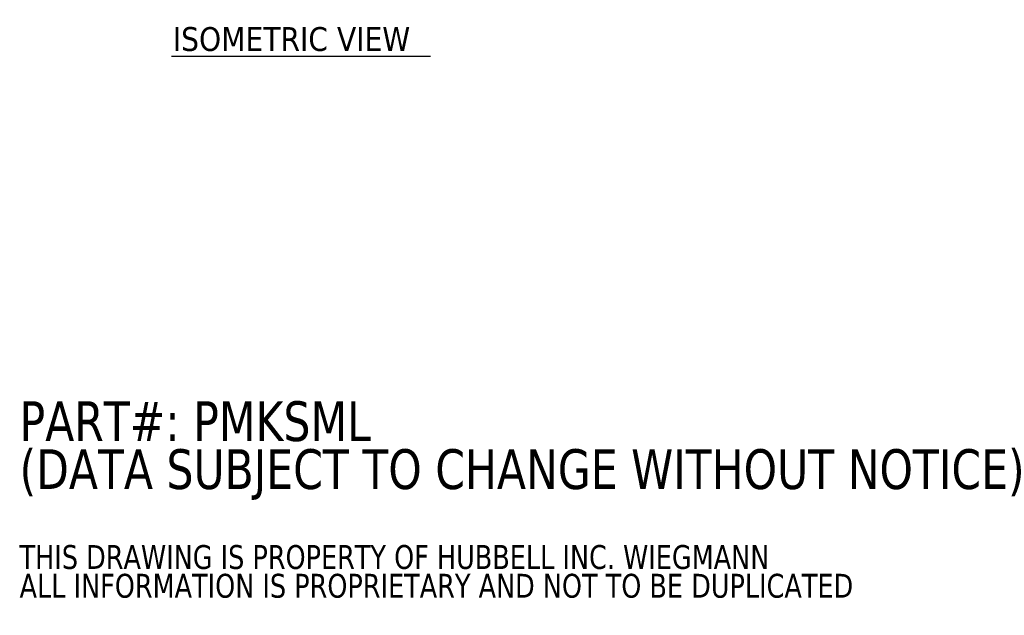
# Model space of a CAD drawing. Header units: inches. Extents: x 7.1 to 93.2, y 4.9 to 57.5.
# Tile 4 of 8: x 62.3 to 92, y 4.9 to 22.9. Entities that reach past the tile are written whole.
import ezdxf

# ---------------------------------------------------------------- set-up
doc = ezdxf.new("R2010")
doc.units = ezdxf.units.IN
doc.header["$LTSCALE"] = 6
doc.header["$MEASUREMENT"] = 0
doc.layers.add('Symbol (ANSI)', color=7, linetype='Continuous', lineweight=5)
doc.styles.add('Note Text (ANSI)', font='RomanS.shx')
doc.styles.add('Text Style168', font='tahoma.ttf')

msp = doc.modelspace()

# ---------------------------------------------------------------- linework, layer by layer
at = {"layer": 'Symbol (ANSI)', "lineweight": 30}
msp.add_line((66.889, 21.789), (74.703, 21.789), dxfattribs=at)

# ---------------------------------------------------------------- texts
at = {"layer": 'Symbol (ANSI)', "insert": (66.933, 21.936), "char_height": 0.72, "attachment_point": 7, "style": 'Text Style168'}
msp.add_mtext('ISOMETRIC VIEW', dxfattribs=at)
at = {"layer": 'Symbol (ANSI)', "insert": (62.31, 7.823), "char_height": 0.6, "width": 35.96305, "attachment_point": 4, "line_spacing_factor": 0.723076, "style": 'Note Text (ANSI)'}
msp.add_mtext('{\\fTahoma|b0|i0|c0|p34;\\H2x;PART#: PMKSML\\P(DATA SUBJECT TO CHANGE WITHOUT NOTICE)\\H1.5352x; \\H0.65136x;\\P \\H1.5091x; \\H0.66263x;\\P\\H0.6x;THIS DRAWING IS PROPERTY OF HUBBELL INC. WIEGMANN\\H1.8547x; \\H0.53917x;\\PALL INFORMATION IS PROPRIETARY AND NOT TO BE DUPLICATED\\H1.4569x; \\H0.68641x;\\P\\H1.4218x; }', dxfattribs=at)

doc.saveas('drawing.dxf')
